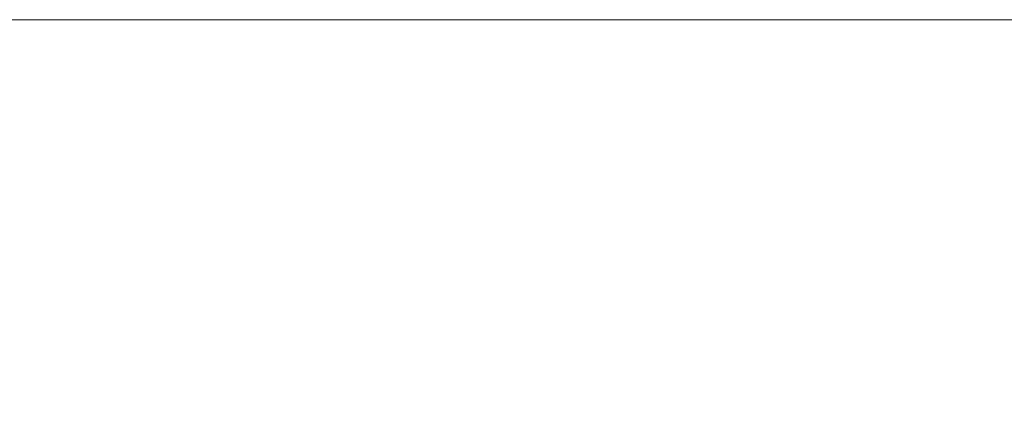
# Model space of a CAD drawing. Header units: centimetres. Extents: x -26.3 to 27.5, y 4.8 to 73.5.
# Tile 206 of 256: x -8.2154 to -8.1894, y 6.5901 to 6.6002. Entities that reach past the tile are written whole.
import ezdxf

# ---------------------------------------------------------------- set-up
doc = ezdxf.new("R2010")
doc.units = ezdxf.units.CM
doc.header["$LTSCALE"] = 2.54
doc.layers.add('Lucido design-1', color=7, linetype='Continuous')

# ---------------------------------------------------------------- blocks, each defined once
blk = doc.blocks.new('Gruppo-3-1')
at = {"color": 7, "linetype": 'Continuous', "lineweight": 9}
for points, invisible_edges in [([(27.113463, 6.600165, -1479.111764), (27.113463, 6.600212, -1479.114839), (-25.986537, 6.600212, -1479.114839), (-25.986537, 6.600165, -1479.111764)], 8), ([(-25.986537, 6.600212, -1479.114839), (9.213463, 6.600212, -1479.314839), (-8.086537, 6.600212, -1479.314839)], 9), ([(-8.086537, 6.600212, -1479.314839), (-8.087627, 6.600212, -1479.314842), (-25.986537, 6.600212, -1479.114839)], 10), ([(9.213463, 6.600212, -1479.314839), (-25.986537, 6.600212, -1479.114839), (27.113463, 6.600212, -1479.114839)], 9), ([(-8.087627, 6.600212, -1479.314842), (-8.092947, 6.600212, -1479.314976), (-8.095487, 6.600212, -1479.315039), (-25.986537, 6.600212, -1479.114839)], 12), ([(-8.095487, 6.600212, -1479.315039), (-8.099349, 6.600212, -1479.315291), (-8.103637, 6.600212, -1479.315571), (-25.986537, 6.600212, -1479.114839)], 12), ([(-8.103637, 6.600212, -1479.315571), (-8.111765, 6.600212, -1479.316436), (-25.986537, 6.600212, -1479.114839)], 10), ([(-8.111765, 6.600212, -1479.316436), (-8.119859, 6.600212, -1479.317634), (-25.986537, 6.600212, -1479.114839)], 10), ([(-8.119859, 6.600212, -1479.317634), (-8.127904, 6.600212, -1479.319164), (-25.986537, 6.600212, -1479.114839)], 10), ([(-8.127904, 6.600212, -1479.319164), (-8.135887, 6.600212, -1479.321023), (-25.986537, 6.600212, -1479.114839)], 10), ([(-25.986537, 6.600212, -1479.114839), (-8.151611, 6.600212, -1479.325722), (-8.155596, 6.600212, -1479.327185)], 9), ([(-8.135887, 6.600212, -1479.321023), (-8.143794, 6.600212, -1479.32321), (-25.986537, 6.600212, -1479.114839)], 10), ([(-8.143794, 6.600212, -1479.32321), (-8.151611, 6.600212, -1479.325722), (-25.986537, 6.600212, -1479.114839)], 10), ([(-8.155596, 6.600212, -1479.327185), (-8.159326, 6.600212, -1479.328555), (-25.986537, 6.600212, -1479.114839)], 10), ([(-8.159326, 6.600212, -1479.328555), (-8.166924, 6.600212, -1479.331705), (-25.986537, 6.600212, -1479.114839)], 10), ([(-8.166924, 6.600212, -1479.331705), (-8.174393, 6.600212, -1479.335169), (-25.986537, 6.600212, -1479.114839)], 10), ([(-8.174393, 6.600212, -1479.335169), (-8.181719, 6.600212, -1479.33894), (-25.986537, 6.600212, -1479.114839)], 10), ([(-8.181719, 6.600212, -1479.33894), (-8.18889, 6.600212, -1479.343014), (-25.986537, 6.600212, -1479.114839)], 10), ([(-25.986537, 6.600212, -1479.114839), (-8.202714, 6.600212, -1479.352042), (-8.206134, 6.600212, -1479.354591)], 9), ([(-8.18889, 6.600212, -1479.343014), (-8.195892, 6.600212, -1479.347383), (-25.986537, 6.600212, -1479.114839)], 10), ([(-8.195892, 6.600212, -1479.347383), (-8.202714, 6.600212, -1479.352042), (-25.986537, 6.600212, -1479.114839)], 10), ([(-8.206134, 6.600212, -1479.354591), (-8.209344, 6.600212, -1479.356983), (-25.986537, 6.600212, -1479.114839)], 10), ([(-8.209344, 6.600212, -1479.356983), (-8.215769, 6.600212, -1479.362198), (-25.986537, 6.600212, -1479.114839)], 10), ([(27.113463, 6.600165, -1515.211764), (27.113463, 6.600212, -1515.214839), (-25.986537, 6.600212, -1515.214839), (-25.986537, 6.600165, -1515.211764)], 8), ([(-25.986537, 6.600212, -1515.214839), (-8.087627, 6.600212, -1515.414842), (-8.092947, 6.600212, -1515.414976)], 9), ([(-25.986537, 6.600212, -1515.214839), (9.213463, 6.600212, -1515.414839), (-8.086537, 6.600212, -1515.414839)], 9), ([(-8.086537, 6.600212, -1515.414839), (-8.087627, 6.600212, -1515.414842), (-25.986537, 6.600212, -1515.214839)], 10), ([(9.213463, 6.600212, -1515.414839), (-25.986537, 6.600212, -1515.214839), (27.113463, 6.600212, -1515.214839)], 9), ([(-8.092947, 6.600212, -1515.414976), (-8.095487, 6.600212, -1515.415039), (-25.986537, 6.600212, -1515.214839)], 10), ([(-8.095487, 6.600212, -1515.415039), (-8.099349, 6.600212, -1515.415291), (-8.103637, 6.600212, -1515.415571), (-25.986537, 6.600212, -1515.214839)], 12), ([(-8.103637, 6.600212, -1515.415571), (-8.111765, 6.600212, -1515.416436), (-25.986537, 6.600212, -1515.214839)], 10), ([(-8.111765, 6.600212, -1515.416436), (-8.119859, 6.600212, -1515.417634), (-25.986537, 6.600212, -1515.214839)], 10), ([(-8.119859, 6.600212, -1515.417634), (-8.127904, 6.600212, -1515.419164), (-25.986537, 6.600212, -1515.214839)], 10), ([(-8.127904, 6.600212, -1515.419164), (-8.135887, 6.600212, -1515.421023), (-25.986537, 6.600212, -1515.214839)], 10), ([(-25.986537, 6.600212, -1515.214839), (-8.151611, 6.600212, -1515.425722), (-8.155596, 6.600212, -1515.427185)], 9), ([(-8.135887, 6.600212, -1515.421023), (-8.143794, 6.600212, -1515.42321), (-25.986537, 6.600212, -1515.214839)], 10), ([(-8.143794, 6.600212, -1515.42321), (-8.151611, 6.600212, -1515.425722), (-25.986537, 6.600212, -1515.214839)], 10), ([(-8.155596, 6.600212, -1515.427185), (-8.159326, 6.600212, -1515.428555), (-25.986537, 6.600212, -1515.214839)], 10), ([(-8.159326, 6.600212, -1515.428555), (-8.166924, 6.600212, -1515.431705), (-25.986537, 6.600212, -1515.214839)], 10), ([(-8.166924, 6.600212, -1515.431705), (-8.174393, 6.600212, -1515.435169), (-25.986537, 6.600212, -1515.214839)], 10), ([(-8.174393, 6.600212, -1515.435169), (-8.181719, 6.600212, -1515.43894), (-25.986537, 6.600212, -1515.214839)], 10), ([(-8.181719, 6.600212, -1515.43894), (-8.18889, 6.600212, -1515.443014), (-25.986537, 6.600212, -1515.214839)], 10), ([(-25.986537, 6.600212, -1515.214839), (-8.202714, 6.600212, -1515.452042), (-8.206134, 6.600212, -1515.454591)], 9), ([(-8.18889, 6.600212, -1515.443014), (-8.195892, 6.600212, -1515.447383), (-25.986537, 6.600212, -1515.214839)], 10), ([(-8.195892, 6.600212, -1515.447383), (-8.202714, 6.600212, -1515.452042), (-25.986537, 6.600212, -1515.214839)], 10), ([(-8.206134, 6.600212, -1515.454591), (-8.209344, 6.600212, -1515.456983), (-25.986537, 6.600212, -1515.214839)], 10), ([(-8.209344, 6.600212, -1515.456983), (-8.215769, 6.600212, -1515.462198), (-25.986537, 6.600212, -1515.214839)], 10), ([(-25.986537, 6.600165, -1479.111764), (-25.986537, 6.600098, -1479.110478), (27.113463, 6.600098, -1479.110478), (27.113463, 6.600165, -1479.111764)], 10), ([(-25.986537, 6.600165, -1515.211764), (-25.986537, 6.600098, -1515.210478), (27.113463, 6.600098, -1515.210478), (27.113463, 6.600165, -1515.211764)], 10), ([(27.113463, 6.599951, -1479.107619), (27.113463, 6.600098, -1479.110478), (-25.986537, 6.600098, -1479.110478), (-25.986537, 6.599951, -1479.107619)], 10), ([(27.113463, 6.599951, -1515.207619), (27.113463, 6.600098, -1515.210478), (-25.986537, 6.600098, -1515.210478), (-25.986537, 6.599951, -1515.207619)], 10), ([(-8.214062, 6.600158, -1479.365041), (-8.218798, 6.600158, -1479.369206), (-8.221978, 6.600212, -1479.36768), (-8.215769, 6.600212, -1479.362198)], 11), ([(-8.214062, 6.600158, -1515.465041), (-8.218798, 6.600158, -1515.469206), (-8.221978, 6.600212, -1515.46768), (-8.215769, 6.600212, -1515.462198)], 11), ([(-8.211943, 6.599998, -1479.36753), (-8.216601, 6.599998, -1479.371625), (-8.218798, 6.600158, -1479.369206), (-8.214062, 6.600158, -1479.365041)], 15), ([(-8.211943, 6.599998, -1515.46753), (-8.216601, 6.599998, -1515.471625), (-8.218798, 6.600158, -1515.469206), (-8.214062, 6.600158, -1515.465041)], 15), ([(-8.209195, 6.600158, -1479.361031), (-8.214062, 6.600158, -1479.365041), (-8.215769, 6.600212, -1479.362198), (-8.209344, 6.600212, -1479.356983)], 11), ([(-8.209195, 6.600158, -1515.461031), (-8.214062, 6.600158, -1515.465041), (-8.215769, 6.600212, -1515.462198), (-8.209344, 6.600212, -1515.456983)], 11), ([(-8.207158, 6.599998, -1479.363586), (-8.211943, 6.599998, -1479.36753), (-8.214062, 6.600158, -1479.365041), (-8.209195, 6.600158, -1479.361031)], 15), ([(-8.207158, 6.599998, -1515.463586), (-8.211943, 6.599998, -1515.46753), (-8.214062, 6.600158, -1515.465041), (-8.209195, 6.600158, -1515.461031)], 15), ([(-8.204203, 6.600158, -1479.357178), (-8.209195, 6.600158, -1479.361031), (-8.209344, 6.600212, -1479.356983), (-8.206134, 6.600212, -1479.354591)], 11), ([(-8.204203, 6.600158, -1515.457178), (-8.209195, 6.600158, -1515.461031), (-8.209344, 6.600212, -1515.456983), (-8.206134, 6.600212, -1515.454591)], 11), ([(-8.202248, 6.599998, -1479.359798), (-8.207158, 6.599998, -1479.363586), (-8.209195, 6.600158, -1479.361031), (-8.204203, 6.600158, -1479.357178)], 15), ([(-8.202248, 6.599998, -1515.459798), (-8.207158, 6.599998, -1515.463586), (-8.209195, 6.600158, -1515.461031), (-8.204203, 6.600158, -1515.457178)], 15), ([(-8.199089, 6.600158, -1479.353488), (-8.204203, 6.600158, -1479.357178), (-8.206134, 6.600212, -1479.354591), (-8.202714, 6.600212, -1479.352042)], 11), ([(-8.199089, 6.600158, -1515.453488), (-8.204203, 6.600158, -1515.457178), (-8.206134, 6.600212, -1515.454591), (-8.202714, 6.600212, -1515.452042)], 11), ([(-8.197219, 6.599998, -1479.356169), (-8.202248, 6.599998, -1479.359798), (-8.204203, 6.600158, -1479.357178), (-8.199089, 6.600158, -1479.353488)], 15), ([(-8.197219, 6.599998, -1515.456169), (-8.202248, 6.599998, -1515.459798), (-8.204203, 6.600158, -1515.457178), (-8.199089, 6.600158, -1515.453488)], 15), ([(-8.193859, 6.600158, -1479.349964), (-8.199089, 6.600158, -1479.353488), (-8.202714, 6.600212, -1479.352042), (-8.195892, 6.600212, -1479.347383)], 11), ([(-8.193859, 6.600158, -1515.449964), (-8.199089, 6.600158, -1515.453488), (-8.202714, 6.600212, -1515.452042), (-8.195892, 6.600212, -1515.447383)], 11), ([(-8.192076, 6.599998, -1479.352703), (-8.197219, 6.599998, -1479.356169), (-8.199089, 6.600158, -1479.353488), (-8.193859, 6.600158, -1479.349964)], 15), ([(-8.192076, 6.599998, -1515.452703), (-8.197219, 6.599998, -1515.456169), (-8.199089, 6.600158, -1515.453488), (-8.193859, 6.600158, -1515.449964)], 15), ([(-8.18852, 6.600158, -1479.346608), (-8.193859, 6.600158, -1479.349964), (-8.195892, 6.600212, -1479.347383), (-8.18889, 6.600212, -1479.343014)], 11), ([(-8.18852, 6.600158, -1515.446608), (-8.193859, 6.600158, -1515.449964), (-8.195892, 6.600212, -1515.447383), (-8.18889, 6.600212, -1515.443014)], 11), ([(-8.186825, 6.599998, -1479.349403), (-8.192076, 6.599998, -1479.352703), (-8.193859, 6.600158, -1479.349964), (-8.18852, 6.600158, -1479.346608)], 15), ([(-8.186825, 6.599998, -1515.449403), (-8.192076, 6.599998, -1515.452703), (-8.193859, 6.600158, -1515.449964), (-8.18852, 6.600158, -1515.446608)], 15), ([(-25.986537, 6.599951, -1479.107619), (-25.986537, 6.599812, -1479.106125), (27.113463, 6.599812, -1479.106125), (27.113463, 6.599951, -1479.107619)], 10), ([(-25.986537, 6.599951, -1515.207619), (-25.986537, 6.599812, -1515.206125), (27.113463, 6.599812, -1515.206125), (27.113463, 6.599951, -1515.207619)], 10), ([(27.113463, 6.599565, -1479.103482), (27.113463, 6.599812, -1479.106125), (-25.986537, 6.599812, -1479.106125), (-25.986537, 6.599565, -1479.103482)], 10), ([(27.113463, 6.599565, -1515.203482), (27.113463, 6.599812, -1515.206125), (-25.986537, 6.599812, -1515.206125), (-25.986537, 6.599565, -1515.203482)], 10), ([(-8.214408, 6.59973, -1479.374039), (-8.218855, 6.59973, -1479.37821), (-8.221124, 6.599998, -1479.375867), (-8.216601, 6.599998, -1479.371625)], 15), ([(-8.214408, 6.59973, -1515.474039), (-8.218855, 6.59973, -1515.47821), (-8.221124, 6.599998, -1515.475867), (-8.216601, 6.599998, -1515.471625)], 15), ([(-8.209829, 6.59973, -1479.370013), (-8.214408, 6.59973, -1479.374039), (-8.216601, 6.599998, -1479.371625), (-8.211943, 6.599998, -1479.36753)], 15), ([(-8.209829, 6.59973, -1515.470013), (-8.214408, 6.59973, -1515.474039), (-8.216601, 6.599998, -1515.471625), (-8.211943, 6.599998, -1515.46753)], 15), ([(-8.205124, 6.59973, -1479.366136), (-8.209829, 6.59973, -1479.370013), (-8.211943, 6.599998, -1479.36753), (-8.207158, 6.599998, -1479.363586)], 15), ([(-8.205124, 6.59973, -1515.466136), (-8.209829, 6.59973, -1515.470013), (-8.211943, 6.599998, -1515.46753), (-8.207158, 6.599998, -1515.463586)], 15), ([(-8.200297, 6.59973, -1479.362412), (-8.205124, 6.59973, -1479.366136), (-8.207158, 6.599998, -1479.363586), (-8.202248, 6.599998, -1479.359798)], 15), ([(-8.200297, 6.59973, -1515.462412), (-8.205124, 6.59973, -1515.466136), (-8.207158, 6.599998, -1515.463586), (-8.202248, 6.599998, -1515.459798)], 15), ([(-8.195353, 6.59973, -1479.358844), (-8.200297, 6.59973, -1479.362412), (-8.202248, 6.599998, -1479.359798), (-8.197219, 6.599998, -1479.356169)], 15), ([(-8.195353, 6.59973, -1515.458844), (-8.200297, 6.59973, -1515.462412), (-8.202248, 6.599998, -1515.459798), (-8.197219, 6.599998, -1515.456169)], 15), ([(-8.190297, 6.59973, -1479.355436), (-8.195353, 6.59973, -1479.358844), (-8.197219, 6.599998, -1479.356169), (-8.192076, 6.599998, -1479.352703)], 15), ([(-8.190297, 6.59973, -1515.455436), (-8.195353, 6.59973, -1515.458844), (-8.197219, 6.599998, -1515.456169), (-8.192076, 6.599998, -1515.452703)], 15), ([(-8.185135, 6.59973, -1479.352192), (-8.190297, 6.59973, -1479.355436), (-8.192076, 6.599998, -1479.352703), (-8.186825, 6.599998, -1479.349403)], 15), ([(-8.185135, 6.59973, -1515.452192), (-8.190297, 6.59973, -1515.455436), (-8.192076, 6.599998, -1515.452703), (-8.186825, 6.599998, -1515.449403)], 15), ([(-25.986537, 6.599565, -1479.103482), (-25.986537, 6.599336, -1479.101789), (27.113463, 6.599336, -1479.101789), (27.113463, 6.599565, -1479.103482)], 10), ([(-25.986537, 6.599565, -1515.203482), (-25.986537, 6.599336, -1515.201789), (27.113463, 6.599336, -1515.201789), (27.113463, 6.599565, -1515.203482)], 10), ([(-8.212222, 6.599356, -1479.376446), (-8.216593, 6.599356, -1479.380545), (-8.218855, 6.59973, -1479.37821), (-8.214408, 6.59973, -1479.374039)], 15), ([(-8.212222, 6.599356, -1515.476446), (-8.216593, 6.599356, -1515.480545), (-8.218855, 6.59973, -1515.47821), (-8.214408, 6.59973, -1515.474039)], 15), ([(-8.207722, 6.599356, -1479.372489), (-8.212222, 6.599356, -1479.376446), (-8.214408, 6.59973, -1479.374039), (-8.209829, 6.59973, -1479.370013)], 15), ([(-8.207722, 6.599356, -1515.472489), (-8.212222, 6.599356, -1515.476446), (-8.214408, 6.59973, -1515.474039), (-8.209829, 6.59973, -1515.470013)], 15), ([(-8.203097, 6.599356, -1479.368678), (-8.207722, 6.599356, -1479.372489), (-8.209829, 6.59973, -1479.370013), (-8.205124, 6.59973, -1479.366136)], 15), ([(-8.203097, 6.599356, -1515.468678), (-8.207722, 6.599356, -1515.472489), (-8.209829, 6.59973, -1515.470013), (-8.205124, 6.59973, -1515.466136)], 15), ([(-8.198353, 6.599356, -1479.365017), (-8.203097, 6.599356, -1479.368678), (-8.205124, 6.59973, -1479.366136), (-8.200297, 6.59973, -1479.362412)], 15), ([(-8.198353, 6.599356, -1515.465017), (-8.203097, 6.599356, -1515.468678), (-8.205124, 6.59973, -1515.466136), (-8.200297, 6.59973, -1515.462412)], 15), ([(-8.193493, 6.599356, -1479.36151), (-8.198353, 6.599356, -1479.365017), (-8.200297, 6.59973, -1479.362412), (-8.195353, 6.59973, -1479.358844)], 15), ([(-8.193493, 6.599356, -1515.46151), (-8.198353, 6.599356, -1515.465017), (-8.200297, 6.59973, -1515.462412), (-8.195353, 6.59973, -1515.458844)], 15), ([(-8.188524, 6.599356, -1479.358161), (-8.193493, 6.599356, -1479.36151), (-8.195353, 6.59973, -1479.358844), (-8.190297, 6.59973, -1479.355436)], 15), ([(-8.188524, 6.599356, -1515.458161), (-8.193493, 6.599356, -1515.46151), (-8.195353, 6.59973, -1515.458844), (-8.190297, 6.59973, -1515.455436)], 15), ([(-8.18345, 6.599356, -1479.354972), (-8.188524, 6.599356, -1479.358161), (-8.190297, 6.59973, -1479.355436), (-8.185135, 6.59973, -1479.352192)], 15), ([(-8.18345, 6.599356, -1515.454972), (-8.188524, 6.599356, -1515.458161), (-8.190297, 6.59973, -1515.455436), (-8.185135, 6.59973, -1515.452192)], 15), ([(27.113463, 6.599007, -1479.099361), (27.113463, 6.599336, -1479.101789), (-25.986537, 6.599336, -1479.101789), (-25.986537, 6.599007, -1479.099361)], 10), ([(27.113463, 6.599007, -1515.199361), (27.113463, 6.599336, -1515.201789), (-25.986537, 6.599336, -1515.201789), (-25.986537, 6.599007, -1515.199361)], 10), ([(-8.214342, 6.598876, -1479.382871), (-8.218506, 6.598876, -1479.387035), (-8.220831, 6.599356, -1479.384783), (-8.216593, 6.599356, -1479.380545)], 15), ([(-8.214342, 6.598876, -1515.482871), (-8.218506, 6.598876, -1515.487035), (-8.220831, 6.599356, -1515.484783), (-8.216593, 6.599356, -1515.480545)], 15), ([(-8.210046, 6.598876, -1479.378842), (-8.214342, 6.598876, -1479.382871), (-8.216593, 6.599356, -1479.380545), (-8.212222, 6.599356, -1479.376446)], 15), ([(-8.210046, 6.598876, -1515.478842), (-8.214342, 6.598876, -1515.482871), (-8.216593, 6.599356, -1515.480545), (-8.212222, 6.599356, -1515.476446)], 15), ([(-8.205624, 6.598876, -1479.374953), (-8.210046, 6.598876, -1479.378842), (-8.212222, 6.599356, -1479.376446), (-8.207722, 6.599356, -1479.372489)], 15), ([(-8.205624, 6.598876, -1515.474953), (-8.210046, 6.598876, -1515.478842), (-8.212222, 6.599356, -1515.476446), (-8.207722, 6.599356, -1515.472489)], 15), ([(-8.201079, 6.598876, -1479.371208), (-8.205624, 6.598876, -1479.374953), (-8.207722, 6.599356, -1479.372489), (-8.203097, 6.599356, -1479.368678)], 15), ([(-8.201079, 6.598876, -1515.471208), (-8.205624, 6.598876, -1515.474953), (-8.207722, 6.599356, -1515.472489), (-8.203097, 6.599356, -1515.468678)], 15), ([(-8.196417, 6.598876, -1479.367611), (-8.201079, 6.598876, -1479.371208), (-8.203097, 6.599356, -1479.368678), (-8.198353, 6.599356, -1479.365017)], 15), ([(-8.196417, 6.598876, -1515.467611), (-8.201079, 6.598876, -1515.471208), (-8.203097, 6.599356, -1515.468678), (-8.198353, 6.599356, -1515.465017)], 15), ([(-8.191641, 6.598876, -1479.364165), (-8.196417, 6.598876, -1479.367611), (-8.198353, 6.599356, -1479.365017), (-8.193493, 6.599356, -1479.36151)], 15), ([(-8.191641, 6.598876, -1515.464165), (-8.196417, 6.598876, -1515.467611), (-8.198353, 6.599356, -1515.465017), (-8.193493, 6.599356, -1515.46151)], 15), ([(-8.186758, 6.598876, -1479.360873), (-8.191641, 6.598876, -1479.364165), (-8.193493, 6.599356, -1479.36151), (-8.188524, 6.599356, -1479.358161)], 15), ([(-8.186758, 6.598876, -1515.460873), (-8.191641, 6.598876, -1515.464165), (-8.193493, 6.599356, -1515.46151), (-8.188524, 6.599356, -1515.458161)], 15), ([(-25.986537, 6.599007, -1479.099361), (-25.986537, 6.598672, -1479.097478), (27.113463, 6.598672, -1479.097478), (27.113463, 6.599007, -1479.099361)], 10), ([(-25.986537, 6.599007, -1515.199361), (-25.986537, 6.598672, -1515.197478), (27.113463, 6.598672, -1515.197478), (27.113463, 6.599007, -1515.199361)], 10), ([(-8.212102, 6.598291, -1479.385183), (-8.216193, 6.598291, -1479.389275), (-8.218506, 6.598876, -1479.387035), (-8.214342, 6.598876, -1479.382871)], 15), ([(-8.212102, 6.598291, -1515.485183), (-8.216193, 6.598291, -1515.489275), (-8.218506, 6.598876, -1515.487035), (-8.214342, 6.598876, -1515.482871)], 15), ([(-8.207882, 6.598291, -1479.381226), (-8.212102, 6.598291, -1479.385183), (-8.214342, 6.598876, -1479.382871), (-8.210046, 6.598876, -1479.378842)], 15), ([(-8.207882, 6.598291, -1515.481226), (-8.212102, 6.598291, -1515.485183), (-8.214342, 6.598876, -1515.482871), (-8.210046, 6.598876, -1515.478842)], 15), ([(-8.203537, 6.598291, -1479.377405), (-8.207882, 6.598291, -1479.381226), (-8.210046, 6.598876, -1479.378842), (-8.205624, 6.598876, -1479.374953)], 15), ([(-8.203537, 6.598291, -1515.477405), (-8.207882, 6.598291, -1515.481226), (-8.210046, 6.598876, -1515.478842), (-8.205624, 6.598876, -1515.474953)], 15), ([(-8.199072, 6.598291, -1479.373725), (-8.203537, 6.598291, -1479.377405), (-8.205624, 6.598876, -1479.374953), (-8.201079, 6.598876, -1479.371208)], 15), ([(-8.199072, 6.598291, -1515.473725), (-8.203537, 6.598291, -1515.477405), (-8.205624, 6.598876, -1515.474953), (-8.201079, 6.598876, -1515.471208)], 15), ([(-8.194491, 6.598291, -1479.370191), (-8.199072, 6.598291, -1479.373725), (-8.201079, 6.598876, -1479.371208), (-8.196417, 6.598876, -1479.367611)], 15), ([(-8.194491, 6.598291, -1515.470191), (-8.199072, 6.598291, -1515.473725), (-8.201079, 6.598876, -1515.471208), (-8.196417, 6.598876, -1515.467611)], 15), ([(-8.189799, 6.598291, -1479.366805), (-8.194491, 6.598291, -1479.370191), (-8.196417, 6.598876, -1479.367611), (-8.191641, 6.598876, -1479.364165)], 15), ([(-8.189799, 6.598291, -1515.466805), (-8.194491, 6.598291, -1515.470191), (-8.196417, 6.598876, -1515.467611), (-8.191641, 6.598876, -1515.464165)], 15), ([(-8.185002, 6.598291, -1479.363572), (-8.189799, 6.598291, -1479.366805), (-8.191641, 6.598876, -1479.364165), (-8.186758, 6.598876, -1479.360873)], 15), ([(-8.185002, 6.598291, -1515.463572), (-8.189799, 6.598291, -1515.466805), (-8.191641, 6.598876, -1515.464165), (-8.186758, 6.598876, -1515.460873)], 15), ([(27.113463, 6.598277, -1479.095264), (27.113463, 6.598672, -1479.097478), (-25.986537, 6.598672, -1479.097478), (-25.986537, 6.598277, -1479.095264)], 10), ([(27.113463, 6.598277, -1515.195264), (27.113463, 6.598672, -1515.197478), (-25.986537, 6.598672, -1515.197478), (-25.986537, 6.598277, -1515.195264)], 10), ([(-25.986537, 6.598277, -1479.095264), (-25.986537, 6.59782, -1479.0932), (27.113463, 6.59782, -1479.0932), (27.113463, 6.598277, -1479.095264)], 10), ([(-25.986537, 6.598277, -1515.195264), (-25.986537, 6.59782, -1515.1932), (27.113463, 6.59782, -1515.1932), (27.113463, 6.598277, -1515.195264)], 10), ([(-8.213895, 6.5976, -1479.3915), (-8.217783, 6.5976, -1479.395645), (-8.220151, 6.598291, -1479.393495), (-8.216193, 6.598291, -1479.389275)], 15), ([(-8.213895, 6.5976, -1515.4915), (-8.217783, 6.5976, -1515.495645), (-8.220151, 6.598291, -1515.493495), (-8.216193, 6.598291, -1515.489275)], 15), ([(-8.209877, 6.5976, -1479.387481), (-8.213895, 6.5976, -1479.3915), (-8.216193, 6.598291, -1479.389275), (-8.212102, 6.598291, -1479.385183)], 15), ([(-8.209877, 6.5976, -1515.487481), (-8.213895, 6.5976, -1515.4915), (-8.216193, 6.598291, -1515.489275), (-8.212102, 6.598291, -1515.485183)], 15), ([(-8.205731, 6.5976, -1479.383593), (-8.209877, 6.5976, -1479.387481), (-8.212102, 6.598291, -1479.385183), (-8.207882, 6.598291, -1479.381226)], 15), ([(-8.205731, 6.5976, -1515.483593), (-8.209877, 6.5976, -1515.487481), (-8.212102, 6.598291, -1515.485183), (-8.207882, 6.598291, -1515.481226)], 15), ([(-8.201463, 6.5976, -1479.37984), (-8.205731, 6.5976, -1479.383593), (-8.207882, 6.598291, -1479.381226), (-8.203537, 6.598291, -1479.377405)], 15), ([(-8.201463, 6.5976, -1515.47984), (-8.205731, 6.5976, -1515.483593), (-8.207882, 6.598291, -1515.481226), (-8.203537, 6.598291, -1515.477405)], 15), ([(-8.197077, 6.5976, -1479.376226), (-8.201463, 6.5976, -1479.37984), (-8.203537, 6.598291, -1479.377405), (-8.199072, 6.598291, -1479.373725)], 15), ([(-8.197077, 6.5976, -1515.476226), (-8.201463, 6.5976, -1515.47984), (-8.203537, 6.598291, -1515.477405), (-8.199072, 6.598291, -1515.473725)], 15), ([(-8.192578, 6.5976, -1479.372754), (-8.197077, 6.5976, -1479.376226), (-8.199072, 6.598291, -1479.373725), (-8.194491, 6.598291, -1479.370191)], 15), ([(-8.192578, 6.5976, -1515.472754), (-8.197077, 6.5976, -1515.476226), (-8.199072, 6.598291, -1515.473725), (-8.194491, 6.598291, -1515.470191)], 15), ([(-8.187969, 6.5976, -1479.369429), (-8.192578, 6.5976, -1479.372754), (-8.194491, 6.598291, -1479.370191), (-8.189799, 6.598291, -1479.366805)], 15), ([(-8.187969, 6.5976, -1515.469429), (-8.192578, 6.5976, -1515.472754), (-8.194491, 6.598291, -1515.470191), (-8.189799, 6.598291, -1515.466805)], 15), ([(-8.183257, 6.5976, -1479.366252), (-8.187969, 6.5976, -1479.369429), (-8.189799, 6.598291, -1479.366805), (-8.185002, 6.598291, -1479.363572)], 15), ([(-8.183257, 6.5976, -1515.466252), (-8.187969, 6.5976, -1515.469429), (-8.189799, 6.598291, -1515.466805), (-8.185002, 6.598291, -1515.463572)], 15), ([(27.113463, 6.597377, -1479.091197), (27.113463, 6.59782, -1479.0932), (-25.986537, 6.59782, -1479.0932), (-25.986537, 6.597377, -1479.091197)], 10), ([(27.113463, 6.597377, -1515.191197), (27.113463, 6.59782, -1515.1932), (-25.986537, 6.59782, -1515.1932), (-25.986537, 6.597377, -1515.191197)], 10), ([(-8.211615, 6.596805, -1479.393708), (-8.215433, 6.596805, -1479.397779), (-8.217783, 6.5976, -1479.395645), (-8.213895, 6.5976, -1479.3915)], 15), ([(-8.211615, 6.596805, -1515.493708), (-8.215433, 6.596805, -1515.497779), (-8.217783, 6.5976, -1515.495645), (-8.213895, 6.5976, -1515.4915)], 15), ([(-8.207668, 6.596805, -1479.389761), (-8.211615, 6.596805, -1479.393708), (-8.213895, 6.5976, -1479.3915), (-8.209877, 6.5976, -1479.387481)], 15), ([(-8.207668, 6.596805, -1515.489761), (-8.211615, 6.596805, -1515.493708), (-8.213895, 6.5976, -1515.4915), (-8.209877, 6.5976, -1515.487481)], 15), ([(-8.203597, 6.596805, -1479.385943), (-8.207668, 6.596805, -1479.389761), (-8.209877, 6.5976, -1479.387481), (-8.205731, 6.5976, -1479.383593)], 15), ([(-8.203597, 6.596805, -1515.485943), (-8.207668, 6.596805, -1515.489761), (-8.209877, 6.5976, -1515.487481), (-8.205731, 6.5976, -1515.483593)], 15), ([(-8.199406, 6.596805, -1479.382257), (-8.203597, 6.596805, -1479.385943), (-8.205731, 6.5976, -1479.383593), (-8.201463, 6.5976, -1479.37984)], 15), ([(-8.199406, 6.596805, -1515.482257), (-8.203597, 6.596805, -1515.485943), (-8.205731, 6.5976, -1515.483593), (-8.201463, 6.5976, -1515.47984)], 15), ([(-8.195098, 6.596805, -1479.378708), (-8.199406, 6.596805, -1479.382257), (-8.201463, 6.5976, -1479.37984), (-8.197077, 6.5976, -1479.376226)], 15), ([(-8.195098, 6.596805, -1515.478708), (-8.199406, 6.596805, -1515.482257), (-8.201463, 6.5976, -1515.47984), (-8.197077, 6.5976, -1515.476226)], 15), ([(-8.190679, 6.596805, -1479.375298), (-8.195098, 6.596805, -1479.378708), (-8.197077, 6.5976, -1479.376226), (-8.192578, 6.5976, -1479.372754)], 15), ([(-8.190679, 6.596805, -1515.475298), (-8.195098, 6.596805, -1515.478708), (-8.197077, 6.5976, -1515.476226), (-8.192578, 6.5976, -1515.472754)], 15), ([(-8.186153, 6.596805, -1479.372032), (-8.190679, 6.596805, -1479.375298), (-8.192578, 6.5976, -1479.372754), (-8.187969, 6.5976, -1479.369429)], 15), ([(-8.186153, 6.596805, -1515.472032), (-8.190679, 6.596805, -1515.475298), (-8.192578, 6.5976, -1515.472754), (-8.187969, 6.5976, -1515.469429)], 15), ([(-25.986537, 6.597377, -1479.091197), (-25.986537, 6.596784, -1479.088963), (27.113463, 6.596784, -1479.088963), (27.113463, 6.597377, -1479.091197)], 10), ([(-25.986537, 6.597377, -1515.191197), (-25.986537, 6.596784, -1515.188963), (27.113463, 6.596784, -1515.188963), (27.113463, 6.597377, -1515.191197)], 10), ([(27.113463, 6.596307, -1479.087167), (27.113463, 6.596784, -1479.088963), (-25.986537, 6.596784, -1479.088963), (-25.986537, 6.596307, -1479.087167)], 10), ([(27.113463, 6.596307, -1515.187167), (27.113463, 6.596784, -1515.188963), (-25.986537, 6.596784, -1515.188963), (-25.986537, 6.596307, -1515.187167)], 10), ([(-8.213104, 6.595906, -1479.399895), (-8.216723, 6.595906, -1479.40401), (-8.219119, 6.596805, -1479.401971), (-8.215433, 6.596805, -1479.397779)], 15), ([(-8.213104, 6.595906, -1515.499895), (-8.216723, 6.595906, -1515.50401), (-8.219119, 6.596805, -1515.501971), (-8.215433, 6.596805, -1515.497779)], 15), ([(-8.209355, 6.595906, -1479.395897), (-8.213104, 6.595906, -1479.399895), (-8.215433, 6.596805, -1479.397779), (-8.211615, 6.596805, -1479.393708)], 15), ([(-8.209355, 6.595906, -1515.495897), (-8.213104, 6.595906, -1515.499895), (-8.215433, 6.596805, -1515.497779), (-8.211615, 6.596805, -1515.493708)], 15), ([(-8.205479, 6.595906, -1479.392022), (-8.209355, 6.595906, -1479.395897), (-8.211615, 6.596805, -1479.393708), (-8.207668, 6.596805, -1479.389761)], 15), ([(-8.205479, 6.595906, -1515.492022), (-8.209355, 6.595906, -1515.495897), (-8.211615, 6.596805, -1515.493708), (-8.207668, 6.596805, -1515.489761)], 15), ([(-8.201482, 6.595906, -1479.388273), (-8.205479, 6.595906, -1479.392022), (-8.207668, 6.596805, -1479.389761), (-8.203597, 6.596805, -1479.385943)], 15), ([(-8.201482, 6.595906, -1515.488273), (-8.205479, 6.595906, -1515.492022), (-8.207668, 6.596805, -1515.489761), (-8.203597, 6.596805, -1515.485943)], 15), ([(-8.197366, 6.595906, -1479.384653), (-8.201482, 6.595906, -1479.388273), (-8.203597, 6.596805, -1479.385943), (-8.199406, 6.596805, -1479.382257)], 15), ([(-8.197366, 6.595906, -1515.484653), (-8.201482, 6.595906, -1515.488273), (-8.203597, 6.596805, -1515.485943), (-8.199406, 6.596805, -1515.482257)], 15), ([(-8.193136, 6.595906, -1479.381168), (-8.197366, 6.595906, -1479.384653), (-8.199406, 6.596805, -1479.382257), (-8.195098, 6.596805, -1479.378708)], 15), ([(-8.193136, 6.595906, -1515.481168), (-8.197366, 6.595906, -1515.484653), (-8.199406, 6.596805, -1515.482257), (-8.195098, 6.596805, -1515.478708)], 15), ([(-8.188797, 6.595906, -1479.37782), (-8.193136, 6.595906, -1479.381168), (-8.195098, 6.596805, -1479.378708), (-8.190679, 6.596805, -1479.375298)], 15), ([(-8.188797, 6.595906, -1515.47782), (-8.193136, 6.595906, -1515.481168), (-8.195098, 6.596805, -1515.478708), (-8.190679, 6.596805, -1515.475298)], 15), ([(-8.184353, 6.595906, -1479.374613), (-8.188797, 6.595906, -1479.37782), (-8.190679, 6.596805, -1479.375298), (-8.186153, 6.596805, -1479.372032)], 15), ([(-8.184353, 6.595906, -1515.474613), (-8.188797, 6.595906, -1515.47782), (-8.190679, 6.596805, -1515.475298), (-8.186153, 6.596805, -1515.472032)], 15), ([(-25.986537, 6.596307, -1479.087167), (-25.986537, 6.595564, -1479.084775), (27.113463, 6.595564, -1479.084775), (27.113463, 6.596307, -1479.087167)], 10), ([(-25.986537, 6.596307, -1515.187167), (-25.986537, 6.595564, -1515.184775), (27.113463, 6.595564, -1515.184775), (27.113463, 6.596307, -1515.187167)], 10), ([(-8.214351, 6.594905, -1479.40603), (-8.217773, 6.594905, -1479.410182), (-8.220208, 6.595906, -1479.40824), (-8.216723, 6.595906, -1479.40401)], 15), ([(-8.214351, 6.594905, -1515.50603), (-8.217773, 6.594905, -1515.510182), (-8.220208, 6.595906, -1515.50824), (-8.216723, 6.595906, -1515.50401)], 15), ([(-8.210798, 6.594905, -1479.401989), (-8.214351, 6.594905, -1479.40603), (-8.216723, 6.595906, -1479.40401), (-8.213104, 6.595906, -1479.399895)], 15), ([(-8.210798, 6.594905, -1515.501989), (-8.214351, 6.594905, -1515.50603), (-8.216723, 6.595906, -1515.50401), (-8.213104, 6.595906, -1515.499895)], 15), ([(-8.207117, 6.594905, -1479.398064), (-8.210798, 6.594905, -1479.401989), (-8.213104, 6.595906, -1479.399895), (-8.209355, 6.595906, -1479.395897)], 15), ([(-8.207117, 6.594905, -1515.498064), (-8.210798, 6.594905, -1515.501989), (-8.213104, 6.595906, -1515.499895), (-8.209355, 6.595906, -1515.495897)], 15), ([(-8.203312, 6.594905, -1479.39426), (-8.207117, 6.594905, -1479.398064), (-8.209355, 6.595906, -1479.395897), (-8.205479, 6.595906, -1479.392022)], 15), ([(-8.203312, 6.594905, -1515.49426), (-8.207117, 6.594905, -1515.498064), (-8.209355, 6.595906, -1515.495897), (-8.205479, 6.595906, -1515.492022)], 15), ([(-8.199387, 6.594905, -1479.390579), (-8.203312, 6.594905, -1479.39426), (-8.205479, 6.595906, -1479.392022), (-8.201482, 6.595906, -1479.388273)], 15), ([(-8.199387, 6.594905, -1515.490579), (-8.203312, 6.594905, -1515.49426), (-8.205479, 6.595906, -1515.492022), (-8.201482, 6.595906, -1515.488273)], 15), ([(-8.195346, 6.594905, -1479.387026), (-8.199387, 6.594905, -1479.390579), (-8.201482, 6.595906, -1479.388273), (-8.197366, 6.595906, -1479.384653)], 15), ([(-8.195346, 6.594905, -1515.487026), (-8.199387, 6.594905, -1515.490579), (-8.201482, 6.595906, -1515.488273), (-8.197366, 6.595906, -1515.484653)], 15), ([(-8.191194, 6.594905, -1479.383604), (-8.195346, 6.594905, -1479.387026), (-8.197366, 6.595906, -1479.384653), (-8.193136, 6.595906, -1479.381168)], 15), ([(-8.191194, 6.594905, -1515.483604), (-8.195346, 6.594905, -1515.487026), (-8.197366, 6.595906, -1515.484653), (-8.193136, 6.595906, -1515.481168)], 15), ([(-8.186934, 6.594905, -1479.380317), (-8.191194, 6.594905, -1479.383604), (-8.193136, 6.595906, -1479.381168), (-8.188797, 6.595906, -1479.37782)], 15), ([(-8.186934, 6.594905, -1515.480317), (-8.191194, 6.594905, -1515.483604), (-8.193136, 6.595906, -1515.481168), (-8.188797, 6.595906, -1515.47782)], 15), ([(27.113463, 6.595069, -1479.083182), (27.113463, 6.595564, -1479.084775), (-25.986537, 6.595564, -1479.084775), (-25.986537, 6.595069, -1479.083182)], 10), ([(27.113463, 6.595069, -1515.183182), (27.113463, 6.595564, -1515.184775), (-25.986537, 6.595564, -1515.184775), (-25.986537, 6.595069, -1515.183182)], 10), ([(-25.986537, 6.595069, -1479.083182), (-25.986537, 6.594162, -1479.080644), (27.113463, 6.594162, -1479.080644), (27.113463, 6.595069, -1479.083182)], 10), ([(-25.986537, 6.595069, -1515.183182), (-25.986537, 6.594162, -1515.180644), (27.113463, 6.594162, -1515.180644), (27.113463, 6.595069, -1515.183182)], 10), ([(-8.215364, 6.593803, -1479.412103), (-8.21859, 6.593803, -1479.416285), (-8.22106, 6.594905, -1479.414443), (-8.217773, 6.594905, -1479.410182)], 15), ([(-8.215364, 6.593803, -1515.512103), (-8.21859, 6.593803, -1515.516285), (-8.22106, 6.594905, -1515.514443), (-8.217773, 6.594905, -1515.510182)], 15), ([(-8.212005, 6.593803, -1479.408027), (-8.215364, 6.593803, -1479.412103), (-8.217773, 6.594905, -1479.410182), (-8.214351, 6.594905, -1479.40603)], 15), ([(-8.212005, 6.593803, -1515.508027), (-8.215364, 6.593803, -1515.512103), (-8.217773, 6.594905, -1515.510182), (-8.214351, 6.594905, -1515.50603)], 15), ([(-8.208517, 6.593803, -1479.404061), (-8.212005, 6.593803, -1479.408027), (-8.214351, 6.594905, -1479.40603), (-8.210798, 6.594905, -1479.401989)], 15), ([(-8.208517, 6.593803, -1515.504061), (-8.212005, 6.593803, -1515.508027), (-8.214351, 6.594905, -1515.50603), (-8.210798, 6.594905, -1515.501989)], 15), ([(-8.204903, 6.593803, -1479.400208), (-8.208517, 6.593803, -1479.404061), (-8.210798, 6.594905, -1479.401989), (-8.207117, 6.594905, -1479.398064)], 15), ([(-8.204903, 6.593803, -1515.500208), (-8.208517, 6.593803, -1515.504061), (-8.210798, 6.594905, -1515.501989), (-8.207117, 6.594905, -1515.498064)], 15), ([(-8.201168, 6.593803, -1479.396473), (-8.204903, 6.593803, -1479.400208), (-8.207117, 6.594905, -1479.398064), (-8.203312, 6.594905, -1479.39426)], 15), ([(-8.201168, 6.593803, -1515.496473), (-8.204903, 6.593803, -1515.500208), (-8.207117, 6.594905, -1515.498064), (-8.203312, 6.594905, -1515.49426)], 15), ([(-8.197316, 6.593803, -1479.39286), (-8.201168, 6.593803, -1479.396473), (-8.203312, 6.594905, -1479.39426), (-8.199387, 6.594905, -1479.390579)], 15), ([(-8.197316, 6.593803, -1515.49286), (-8.201168, 6.593803, -1515.496473), (-8.203312, 6.594905, -1515.49426), (-8.199387, 6.594905, -1515.490579)], 15), ([(-8.193349, 6.593803, -1479.389372), (-8.197316, 6.593803, -1479.39286), (-8.199387, 6.594905, -1479.390579), (-8.195346, 6.594905, -1479.387026)], 15), ([(-8.193349, 6.593803, -1515.489372), (-8.197316, 6.593803, -1515.49286), (-8.199387, 6.594905, -1515.490579), (-8.195346, 6.594905, -1515.487026)], 15), ([(-8.189273, 6.593803, -1479.386013), (-8.193349, 6.593803, -1479.389372), (-8.195346, 6.594905, -1479.387026), (-8.191194, 6.594905, -1479.383604)], 15), ([(-8.189273, 6.593803, -1515.486013), (-8.193349, 6.593803, -1515.489372), (-8.195346, 6.594905, -1515.487026), (-8.191194, 6.594905, -1515.483604)], 15), ([(-8.185091, 6.593803, -1479.382786), (-8.189273, 6.593803, -1479.386013), (-8.191194, 6.594905, -1479.383604), (-8.186934, 6.594905, -1479.380317)], 15), ([(-8.185091, 6.593803, -1515.482786), (-8.189273, 6.593803, -1515.486013), (-8.191194, 6.594905, -1515.483604), (-8.186934, 6.594905, -1515.480317)], 15), ([(27.113463, 6.593664, -1479.079249), (27.113463, 6.594162, -1479.080644), (-25.986537, 6.594162, -1479.080644), (-25.986537, 6.593664, -1479.079249)], 10), ([(27.113463, 6.593664, -1515.179249), (27.113463, 6.594162, -1515.180644), (-25.986537, 6.594162, -1515.180644), (-25.986537, 6.593664, -1515.179249)], 10), ([(-25.986537, 6.593664, -1479.079249), (-25.986537, 6.592583, -1479.076578), (27.113463, 6.592583, -1479.076578), (27.113463, 6.593664, -1479.079249)], 10), ([(-25.986537, 6.593664, -1515.179249), (-25.986537, 6.592583, -1515.176578), (27.113463, 6.592583, -1515.176578), (27.113463, 6.593664, -1515.179249)], 10), ([(-8.212984, 6.5926, -1479.414001), (-8.216151, 6.5926, -1479.418106), (-8.21859, 6.593803, -1479.416285), (-8.215364, 6.593803, -1479.412103)], 15), ([(-8.212984, 6.5926, -1515.514001), (-8.216151, 6.5926, -1515.518106), (-8.21859, 6.593803, -1515.516285), (-8.215364, 6.593803, -1515.512103)], 15), ([(-8.209687, 6.5926, -1479.41), (-8.212984, 6.5926, -1479.414001), (-8.215364, 6.593803, -1479.412103), (-8.212005, 6.593803, -1479.408027)], 15), ([(-8.209687, 6.5926, -1515.51), (-8.212984, 6.5926, -1515.514001), (-8.215364, 6.593803, -1515.512103), (-8.212005, 6.593803, -1515.508027)], 15), ([(-8.206264, 6.5926, -1479.406107), (-8.209687, 6.5926, -1479.41), (-8.212005, 6.593803, -1479.408027), (-8.208517, 6.593803, -1479.404061)], 15), ([(-8.206264, 6.5926, -1515.506107), (-8.209687, 6.5926, -1515.51), (-8.212005, 6.593803, -1515.508027), (-8.208517, 6.593803, -1515.504061)], 15), ([(-8.202717, 6.5926, -1479.402325), (-8.206264, 6.5926, -1479.406107), (-8.208517, 6.593803, -1479.404061), (-8.204903, 6.593803, -1479.400208)], 15), ([(-8.202717, 6.5926, -1515.502325), (-8.206264, 6.5926, -1515.506107), (-8.208517, 6.593803, -1515.504061), (-8.204903, 6.593803, -1515.500208)], 15), ([(-8.199051, 6.5926, -1479.398659), (-8.202717, 6.5926, -1479.402325), (-8.204903, 6.593803, -1479.400208), (-8.201168, 6.593803, -1479.396473)], 15), ([(-8.199051, 6.5926, -1515.498659), (-8.202717, 6.5926, -1515.502325), (-8.204903, 6.593803, -1515.500208), (-8.201168, 6.593803, -1515.496473)], 15), ([(-8.19527, 6.5926, -1479.395113), (-8.199051, 6.5926, -1479.398659), (-8.201168, 6.593803, -1479.396473), (-8.197316, 6.593803, -1479.39286)], 15), ([(-8.19527, 6.5926, -1515.495113), (-8.199051, 6.5926, -1515.498659), (-8.201168, 6.593803, -1515.496473), (-8.197316, 6.593803, -1515.49286)], 15), ([(-8.191376, 6.5926, -1479.391689), (-8.19527, 6.5926, -1479.395113), (-8.197316, 6.593803, -1479.39286), (-8.193349, 6.593803, -1479.389372)], 15), ([(-8.191376, 6.5926, -1515.491689), (-8.19527, 6.5926, -1515.495113), (-8.197316, 6.593803, -1515.49286), (-8.193349, 6.593803, -1515.489372)], 15), ([(-8.187375, 6.5926, -1479.388392), (-8.191376, 6.5926, -1479.391689), (-8.193349, 6.593803, -1479.389372), (-8.189273, 6.593803, -1479.386013)], 15), ([(-8.187375, 6.5926, -1515.488392), (-8.191376, 6.5926, -1515.491689), (-8.193349, 6.593803, -1515.489372), (-8.189273, 6.593803, -1515.486013)], 15), ([(27.113463, 6.592095, -1479.075374), (27.113463, 6.592583, -1479.076578), (-25.986537, 6.592583, -1479.076578), (-25.986537, 6.592095, -1479.075374)], 10), ([(27.113463, 6.592095, -1515.175374), (27.113463, 6.592583, -1515.176578), (-25.986537, 6.592583, -1515.176578), (-25.986537, 6.592095, -1515.175374)], 10), ([(-8.213745, 6.591298, -1479.419901), (-8.216723, 6.591298, -1479.424027), (-8.219185, 6.5926, -1479.42231), (-8.216151, 6.5926, -1479.418106)], 15), ([(-8.213745, 6.591298, -1515.519901), (-8.216723, 6.591298, -1515.524027), (-8.219185, 6.5926, -1515.52231), (-8.216151, 6.5926, -1515.518106)], 15), ([(-8.210637, 6.591298, -1479.415873), (-8.213745, 6.591298, -1479.419901), (-8.216151, 6.5926, -1479.418106), (-8.212984, 6.5926, -1479.414001)], 15), ([(-8.210637, 6.591298, -1515.515873), (-8.213745, 6.591298, -1515.519901), (-8.216151, 6.5926, -1515.518106), (-8.212984, 6.5926, -1515.514001)], 15), ([(-8.207401, 6.591298, -1479.411946), (-8.210637, 6.591298, -1479.415873), (-8.212984, 6.5926, -1479.414001), (-8.209687, 6.5926, -1479.41)], 15), ([(-8.207401, 6.591298, -1515.511946), (-8.210637, 6.591298, -1515.515873), (-8.212984, 6.5926, -1515.514001), (-8.209687, 6.5926, -1515.51)], 15), ([(-8.204041, 6.591298, -1479.408125), (-8.207401, 6.591298, -1479.411946), (-8.209687, 6.5926, -1479.41), (-8.206264, 6.5926, -1479.406107)], 15), ([(-8.204041, 6.591298, -1515.508125), (-8.207401, 6.591298, -1515.511946), (-8.209687, 6.5926, -1515.51), (-8.206264, 6.5926, -1515.506107)], 15), ([(-8.20056, 6.591298, -1479.404414), (-8.204041, 6.591298, -1479.408125), (-8.206264, 6.5926, -1479.406107), (-8.202717, 6.5926, -1479.402325)], 15), ([(-8.20056, 6.591298, -1515.504414), (-8.204041, 6.591298, -1515.508125), (-8.206264, 6.5926, -1515.506107), (-8.202717, 6.5926, -1515.502325)], 15), ([(-8.196963, 6.591298, -1479.400816), (-8.20056, 6.591298, -1479.404414), (-8.202717, 6.5926, -1479.402325), (-8.199051, 6.5926, -1479.398659)], 15), ([(-8.196963, 6.591298, -1515.500816), (-8.20056, 6.591298, -1515.504414), (-8.202717, 6.5926, -1515.502325), (-8.199051, 6.5926, -1515.498659)], 15), ([(-8.193251, 6.591298, -1479.397335), (-8.196963, 6.591298, -1479.400816), (-8.199051, 6.5926, -1479.398659), (-8.19527, 6.5926, -1479.395113)], 15), ([(-8.193251, 6.591298, -1515.497335), (-8.196963, 6.591298, -1515.500816), (-8.199051, 6.5926, -1515.498659), (-8.19527, 6.5926, -1515.495113)], 15), ([(-8.18943, 6.591298, -1479.393975), (-8.193251, 6.591298, -1479.397335), (-8.19527, 6.5926, -1479.395113), (-8.191376, 6.5926, -1479.391689)], 15), ([(-8.18943, 6.591298, -1515.493975), (-8.193251, 6.591298, -1515.497335), (-8.19527, 6.5926, -1515.495113), (-8.191376, 6.5926, -1515.491689)], 15), ([(-8.185503, 6.591298, -1479.390739), (-8.18943, 6.591298, -1479.393975), (-8.191376, 6.5926, -1479.391689), (-8.187375, 6.5926, -1479.388392)], 15), ([(-8.185503, 6.591298, -1515.490739), (-8.18943, 6.591298, -1515.493975), (-8.191376, 6.5926, -1515.491689), (-8.187375, 6.5926, -1515.488392)], 15), ([(-25.986537, 6.592095, -1479.075374), (-25.986537, 6.590827, -1479.072584), (27.113463, 6.590827, -1479.072584), (27.113463, 6.592095, -1479.075374)], 10), ([(-25.986537, 6.592095, -1515.175374), (-25.986537, 6.590827, -1515.172584), (27.113463, 6.590827, -1515.172584), (27.113463, 6.592095, -1515.175374)], 10), ([(-8.214297, 6.589899, -1479.42572), (-8.217087, 6.589899, -1479.42986), (-8.219567, 6.591298, -1479.428247), (-8.216723, 6.591298, -1479.424027)], 15), ([(-8.214297, 6.589899, -1515.52572), (-8.217087, 6.589899, -1515.52986), (-8.219567, 6.591298, -1515.528247), (-8.216723, 6.591298, -1515.524027)], 15), ([(-8.211374, 6.589899, -1479.421671), (-8.214297, 6.589899, -1479.42572), (-8.216723, 6.591298, -1479.424027), (-8.213745, 6.591298, -1479.419901)], 15), ([(-8.211374, 6.589899, -1515.521671), (-8.214297, 6.589899, -1515.52572), (-8.216723, 6.591298, -1515.524027), (-8.213745, 6.591298, -1515.519901)], 15), ([(-8.208324, 6.589899, -1479.417717), (-8.211374, 6.589899, -1479.421671), (-8.213745, 6.591298, -1479.419901), (-8.210637, 6.591298, -1479.415873)], 15), ([(-8.208324, 6.589899, -1515.517717), (-8.211374, 6.589899, -1515.521671), (-8.213745, 6.591298, -1515.519901), (-8.210637, 6.591298, -1515.515873)], 15), ([(-8.205149, 6.589899, -1479.413864), (-8.208324, 6.589899, -1479.417717), (-8.210637, 6.591298, -1479.415873), (-8.207401, 6.591298, -1479.411946)], 15), ([(-8.205149, 6.589899, -1515.513864), (-8.208324, 6.589899, -1515.517717), (-8.210637, 6.591298, -1515.515873), (-8.207401, 6.591298, -1515.511946)], 15), ([(-8.201851, 6.589899, -1479.410114), (-8.205149, 6.589899, -1479.413864), (-8.207401, 6.591298, -1479.411946), (-8.204041, 6.591298, -1479.408125)], 15), ([(-8.201851, 6.589899, -1515.510114), (-8.205149, 6.589899, -1515.513864), (-8.207401, 6.591298, -1515.511946), (-8.204041, 6.591298, -1515.508125)], 15), ([(-8.198435, 6.589899, -1479.406472), (-8.201851, 6.589899, -1479.410114), (-8.204041, 6.591298, -1479.408125), (-8.20056, 6.591298, -1479.404414)], 15), ([(-8.198435, 6.589899, -1515.506472), (-8.201851, 6.589899, -1515.510114), (-8.204041, 6.591298, -1515.508125), (-8.20056, 6.591298, -1515.504414)], 15), ([(-8.194905, 6.589899, -1479.402941), (-8.198435, 6.589899, -1479.406472), (-8.20056, 6.591298, -1479.404414), (-8.196963, 6.591298, -1479.400816)], 15), ([(-8.194905, 6.589899, -1515.502941), (-8.198435, 6.589899, -1515.506472), (-8.20056, 6.591298, -1515.504414), (-8.196963, 6.591298, -1515.500816)], 15), ([(-8.191262, 6.589899, -1479.399525), (-8.194905, 6.589899, -1479.402941), (-8.196963, 6.591298, -1479.400816), (-8.193251, 6.591298, -1479.397335)], 15), ([(-8.191262, 6.589899, -1515.499525), (-8.194905, 6.589899, -1515.502941), (-8.196963, 6.591298, -1515.500816), (-8.193251, 6.591298, -1515.497335)], 15), ([(-8.187513, 6.589899, -1479.396228), (-8.191262, 6.589899, -1479.399525), (-8.193251, 6.591298, -1479.397335), (-8.18943, 6.591298, -1479.393975)], 15), ([(-8.187513, 6.589899, -1515.496228), (-8.191262, 6.589899, -1515.499525), (-8.193251, 6.591298, -1515.497335), (-8.18943, 6.591298, -1515.493975)], 15), ([(27.113463, 6.590364, -1479.071565), (27.113463, 6.590827, -1479.072584), (-25.986537, 6.590827, -1479.072584), (-25.986537, 6.590364, -1479.071565)], 10), ([(27.113463, 6.590364, -1515.171565), (27.113463, 6.590827, -1515.172584), (-25.986537, 6.590827, -1515.172584), (-25.986537, 6.590364, -1515.171565)], 10), ([(-25.986537, 6.590364, -1479.071565), (-25.986537, 6.588899, -1479.068671), (27.113463, 6.588899, -1479.068671), (27.113463, 6.590364, -1479.071565)], 10), ([(-25.986537, 6.590364, -1515.171565), (-25.986537, 6.588899, -1515.168671), (27.113463, 6.588899, -1515.168671), (27.113463, 6.590364, -1515.171565)], 10)]:
    blk.add_3dface(points, dxfattribs=dict(at, invisible_edges=invisible_edges))
blk = doc.blocks.new('Gruppo-4-1')
at = {"color": 7}
blk.add_blockref('Gruppo-3-1', (0, 0), dxfattribs=at)

msp = doc.modelspace()

# ---------------------------------------------------------------- block references
at = {"layer": 'Lucido design-1', "color": 7}
msp.add_blockref('Gruppo-4-1', (0, 0), dxfattribs=at)

doc.saveas('drawing.dxf')
